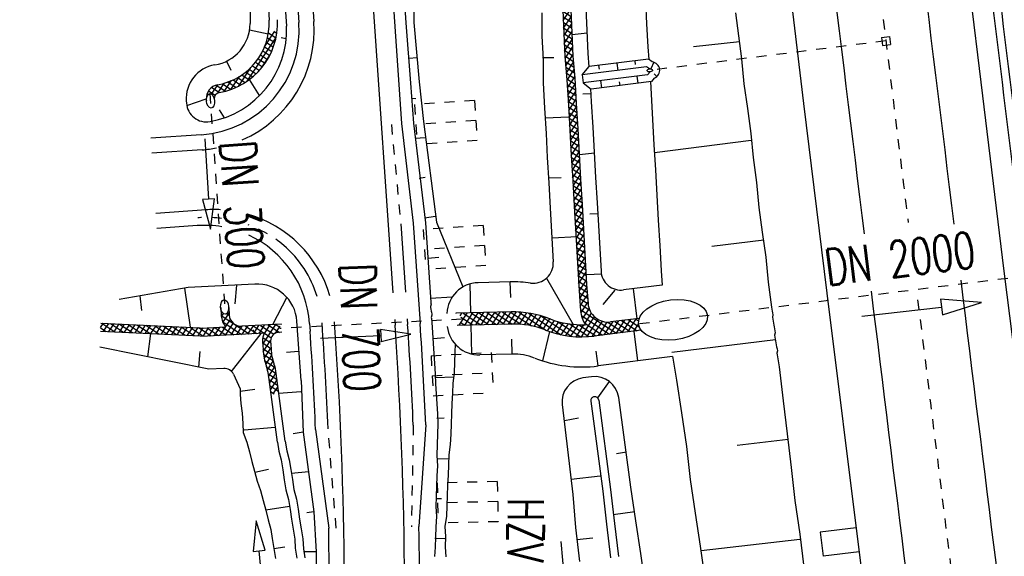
# Model space of a CAD drawing. Extents: x 447827 to 448299, y 438389 to 439851.
# Tile 85 of 116: x 447906 to 447956, y 439518 to 439544. Entities that reach past the tile are written whole.
import ezdxf

# ---------------------------------------------------------------- set-up
doc = ezdxf.new("R2010")
doc.units = 0
doc.header["$LTSCALE"] = 2
doc.header["$MEASUREMENT"] = 0
for name, pattern in [('ACAD_ISO03W100', [0.5, 0.25, -0.25]), ('ACAD_ISO05W100', [0.5, 0.25, -0.25]), ('ACAD_ISO10W100W', [0.5, 0.25, -0.25]), ('AUSGEZOGEN', [0]), ('PUNKTX2', [0.5, 0.25, -0.25]), ('STRICHLINIEX2', [0.5, 0.25, -0.25])]:
    doc.linetypes.add(name, pattern=pattern)
doc.layers.get('0').update_dxf_attribs({"linetype": 'AUSGEZOGEN'})
for name, color, linetype in [('DB-Bahnachse', 7, 'CONTINUOUS'), ('DB-Boeschungen', 15, 'CONTINUOUS'), ('DB-Durchlässe', 15, 'CONTINUOUS'), ('DB-Gleisachsen', 7, 'CONTINUOUS'), ('DB-GRABEN', 15, 'AUSGEZOGEN'), ('DB-HZV-Stützscheiben', 15, 'CONTINUOUS'), ('DB-Ingenieurbauwerke', 15, 'CONTINUOUS'), ('DB-Kabelanlagen', 15, 'CONTINUOUS'), ('DB-Weg-Boeschungen', 15, 'CONTINUOUS'), ('DB-WEG-DURCHLÄSSE', 15, 'CONTINUOUS'), ('DB-Wege', 15, 'CONTINUOUS'), ('FBRTOP', 250, 'AUSGEZOGEN')]:
    doc.layers.add(name, color=color, linetype=linetype)
doc.styles.add('ROMANS', font='romans.shx', dxfattribs={"width": 0.8})

# ---------------------------------------------------------------- blocks, each defined once
blk = doc.blocks.new('*X322')
at = {"color": 0, "linetype": 'ByBlock'}
for p, q in [((-361082, -171436), (-360430, -170784)), ((-361055, -171091), (-360607, -170643)), ((-361029, -170746), (-360896, -170614)), ((-360465, -171244), (-361024, -170685)), ((-360442, -170948), (-360743, -170648)), ((-360420, -170653), (-360467, -170606)), ((-361109, -171781), (-360456, -171129)), ((-360511, -171834), (-361070, -171276)), ((-360488, -171539), (-361047, -170980)), ((-361169, -172477), (-360510, -171818)), ((-361137, -172128), (-360483, -171474)), ((-360534, -172130), (-361093, -171571)), ((-361200, -172827), (-360537, -172163)), ((-360580, -172720), (-361140, -172160)), ((-360557, -172425), (-361115, -171866)), ((-361231, -173176), (-360563, -172508)), ((-360639, -173298), (-361192, -172744)), ((-360603, -173015), (-361166, -172452)), ((-361436, -174018), (-360625, -173207)), ((-361302, -173565), (-360590, -172853)), ((-360687, -173567), (-361219, -173036)), ((-361684, -174584), (-360693, -173592)), ((-360821, -174070), (-361307, -173584)), ((-360748, -173824), (-361251, -173322)), ((-362125, -175343), (-360806, -174024)), ((-360995, -174532), (-361456, -174071)), ((-360903, -174306), (-361375, -173834)), ((-362375, -175911), (-360994, -174530)), ((-361322, -175160), (-361760, -174722)), ((-361205, -174959), (-361649, -174515)), ((-361096, -174750), (-361547, -174298)), ((-362520, -176374), (-361349, -175203)), ((-361560, -175558), (-362001, -175117)), ((-361445, -175355), (-361880, -174920)), ((-361763, -175992), (-362219, -175535)), ((-361667, -175770), (-362114, -175322)), ((-362608, -176781), (-361723, -175895)), ((-361986, -176723), (-362480, -176229)), ((-361924, -176467), (-362403, -175988)), ((-361849, -176224), (-362316, -175757)), ((-362678, -177168), (-361903, -176393)), ((-362036, -176991), (-362547, -176481)), ((-362817, -177943), (-362074, -177201)), ((-362747, -177556), (-362004, -176813)), ((-362133, -177531), (-362650, -177014)), ((-362085, -177261), (-362602, -176744)), ((-362886, -178331), (-362143, -177589)), ((-362230, -178071), (-362747, -177554)), ((-362181, -177801), (-362698, -177284)), ((-362955, -178719), (-362213, -177976)), ((-362326, -178610), (-362843, -178093)), ((-362278, -178340), (-362795, -177823)), ((-363025, -179106), (-362282, -178364)), ((-362423, -179150), (-362940, -178633)), ((-362375, -178880), (-362892, -178363)), ((-362925, -179284), (-363037, -179173)), ((-362471, -179420), (-362988, -178903)), ((-362851, -179251), (-362352, -178751)), ((-362600, -179318), (-362421, -179139)), ((-363079, -179449), (-363085, -179443))]:
    blk.add_line(p, q, dxfattribs=at)
blk = doc.blocks.new('*X323')
at = {"color": 0, "linetype": 'ByBlock'}
for p, q in [((-392871, -168859), (-392594, -168583)), ((-392642, -168977), (-392867, -168752)), ((-392270, -169031), (-392740, -168562)), ((-392667, -168974), (-392316, -168623)), ((-392389, -169014), (-392039, -168664)), ((-391897, -169086), (-392367, -168616)), ((-392111, -169055), (-391761, -168704)), ((-391524, -169141), (-391995, -168670)), ((-391834, -169096), (-391483, -168744)), ((-391150, -169196), (-391623, -168724)), ((-391557, -169136), (-391205, -168785)), ((-391280, -169177), (-390927, -168825)), ((-390777, -169252), (-391251, -168778)), ((-391002, -169218), (-390649, -168865)), ((-390404, -169307), (-390878, -168832)), ((-390725, -169259), (-390371, -168906)), ((-390030, -169362), (-390506, -168886)), ((-390448, -169300), (-390094, -168946)), ((-390171, -169341), (-389816, -168986)), ((-389657, -169417), (-390134, -168940)), ((-389893, -169382), (-389538, -169027)), ((-389285, -169471), (-389762, -168994)), ((-389616, -169423), (-389260, -169067)), ((-388913, -169525), (-389389, -169048)), ((-389338, -169463), (-388982, -169107)), ((-389060, -169503), (-388704, -169148)), ((-388541, -169579), (-389017, -169102)), ((-388782, -169544), (-388426, -169188)), ((-388168, -169633), (-388645, -169156)), ((-388504, -169584), (-388149, -169228)), ((-387796, -169687), (-388273, -169210)), ((-388226, -169624), (-387871, -169269)), ((-387949, -169665), (-387593, -169309)), ((-387424, -169741), (-387900, -169264)), ((-387671, -169705), (-387315, -169349)), ((-387052, -169795), (-387528, -169318)), ((-386679, -169849), (-387156, -169373)), ((-387393, -169745), (-387038, -169390)), ((-387115, -169786), (-386760, -169431)), ((-386837, -169826), (-386483, -169472)), ((-386307, -169903), (-386782, -169428)), ((-386559, -169866), (-386206, -169513)), ((-385935, -169957), (-386409, -169483)), ((-386281, -169907), (-385929, -169554)), ((-385563, -170011), (-386036, -169538)), ((-386004, -169947), (-385651, -169595)), ((-385726, -169988), (-385374, -169636)), ((-385190, -170065), (-385662, -169593)), ((-385448, -170028), (-385097, -169677)), ((-384818, -170119), (-385289, -169648)), ((-385170, -170068), (-384820, -169718)), ((-384459, -170160), (-384916, -169704)), ((-384892, -170109), (-384534, -169751)), ((-384609, -170143), (-384248, -169783)), ((-384101, -170200), (-384553, -169748)), ((-384323, -170175), (-383962, -169815)), ((-383743, -170240), (-384194, -169789)), ((-384036, -170207), (-383676, -169847)), ((-383370, -170294), (-383836, -169829)), ((-383750, -170239), (-383399, -169888)), ((-383471, -170279), (-383124, -169931)), ((-382993, -170353), (-383469, -169878)), ((-383196, -170322), (-382849, -169974)), ((-382616, -170412), (-383092, -169936)), ((-382921, -170364), (-382573, -170017)), ((-382240, -170471), (-382715, -169995)), ((-382645, -170407), (-382298, -170060)), ((-382370, -170450), (-382023, -170103)), ((-381863, -170529), (-382338, -170054)), ((-382095, -170493), (-381747, -170146)), ((-381486, -170588), (-381961, -170112)), ((-381819, -170536), (-381472, -170189)), ((-381122, -170634), (-381584, -170171)), ((-381544, -170579), (-381190, -170225)), ((-381265, -170618), (-380904, -170257)), ((-380763, -170674), (-381215, -170222)), ((-380979, -170650), (-380618, -170289)), ((-380405, -170714), (-380856, -170263)), ((-380693, -170682), (-380332, -170321)), ((-380036, -170764), (-380498, -170303)), ((-379657, -170826), (-380136, -170346)), ((-380406, -170714), (-380052, -170360)), ((-380125, -170750), (-379777, -170402)), ((-379851, -170794), (-379501, -170445)), ((-379277, -170887), (-379759, -170405)), ((-379577, -170839), (-379226, -170488)), ((-378899, -170947), (-379382, -170464)), ((-379303, -170883), (-378951, -170531)), ((-379028, -170927), (-378675, -170574)), ((-378522, -171006), (-379006, -170522)), ((-378753, -170970), (-378400, -170617)), ((-378145, -171064), (-378629, -170581)), ((-378478, -171013), (-378125, -170660)), ((-377779, -171113), (-378252, -170640)), ((-378202, -171055), (-377847, -170700)), ((-377925, -171096), (-377561, -170732)), ((-377421, -171153), (-377877, -170696)), ((-377639, -171128), (-377274, -170764)), ((-377062, -171193), (-377519, -170737)), ((-377353, -171160), (-376988, -170796)), ((-376697, -171240), (-377160, -170777)), ((-377067, -171193), (-376705, -170831)), ((-376321, -171298), (-376802, -170817)), ((-376782, -171226), (-376429, -170873)), ((-376507, -171269), (-376154, -170916)), ((-375944, -171357), (-376427, -170874)), ((-376232, -171312), (-375879, -170959)), ((-375567, -171416), (-376050, -170932)), ((-375956, -171355), (-375603, -171002)), ((-375681, -171398), (-375328, -171045)), ((-375190, -171474), (-375673, -170991)), ((-375406, -171441), (-375053, -171088)), ((-374813, -171533), (-375296, -171050)), ((-375130, -171484), (-374777, -171131)), ((-374441, -171587), (-374919, -171109)), ((-374855, -171527), (-374502, -171174)), ((-374580, -171569), (-374218, -171207)), ((-374083, -171627), (-374542, -171167)), ((-374295, -171603), (-373933, -171241)), ((-373724, -171667), (-374180, -171212)), ((-374009, -171635), (-373648, -171274)), ((-373365, -171708), (-373820, -171254)), ((-373723, -171667), (-373363, -171307)), ((-372993, -171762), (-373460, -171295)), ((-373437, -171699), (-373085, -171347)), ((-373158, -171738), (-372807, -171388)), ((-372621, -171816), (-373090, -171347)), ((-372880, -171779), (-372529, -171428)), ((-372248, -171870), (-372718, -171401)), ((-372602, -171819), (-372251, -171468)), ((-371876, -171924), (-372346, -171455)), ((-372324, -171859), (-371974, -171509)), ((-372046, -171900), (-371696, -171549)), ((-371504, -171978), (-371973, -171509)), ((-371768, -171940), (-371418, -171589)), ((-371132, -172032), (-371601, -171563)), ((-371490, -171980), (-371140, -171630)), ((-370759, -172086), (-371229, -171617)), ((-371213, -172021), (-370862, -171670)), ((-370935, -172061), (-370584, -171711)), ((-370387, -172140), (-370857, -171671)), ((-370657, -172101), (-370306, -171751)), ((-370015, -172195), (-370484, -171725)), ((-370379, -172142), (-370029, -171791)), ((-369643, -172249), (-370112, -171779)), ((-370101, -172182), (-369751, -171832)), ((-369823, -172222), (-369473, -171872)), ((-369270, -172303), (-369740, -171833)), ((-369545, -172263), (-369195, -171912)), ((-368898, -172357), (-369368, -171887)), ((-369268, -172303), (-368917, -171953)), ((-368526, -172411), (-368995, -171941)), ((-368990, -172343), (-368639, -171993)), ((-368712, -172384), (-368361, -172033)), ((-368154, -172465), (-368623, -171995)), ((-368434, -172424), (-368084, -172074)), ((-367781, -172519), (-368251, -172049)), ((-368156, -172464), (-367806, -172114)), ((-367409, -172573), (-367879, -172103)), ((-367878, -172505), (-367528, -172154)), ((-367601, -172545), (-367250, -172195)), ((-367037, -172627), (-367506, -172157)), ((-367323, -172585), (-366972, -172235)), ((-366664, -172681), (-367134, -172212)), ((-367045, -172626), (-366695, -172276)), ((-366767, -172666), (-366417, -172316)), ((-366292, -172736), (-366762, -172266)), ((-361140, -172160), (-361150, -172150)), ((-361147, -172138), (-361137, -172128)), ((-366489, -172707), (-366139, -172356)), ((-365919, -172790), (-366389, -172320)), ((-366212, -172747), (-365861, -172397)), ((-365547, -172844), (-366017, -172374)), ((-365934, -172788), (-365584, -172437)), ((-365656, -172828), (-365306, -172478)), ((-365174, -172899), (-365644, -172428)), ((-365379, -172869), (-365028, -172518)), ((-364802, -172953), (-365272, -172483)), ((-365101, -172909), (-364750, -172559)), ((-364429, -173007), (-364900, -172537)), ((-364823, -172950), (-364472, -172599)), ((-364546, -172990), (-364195, -172640)), ((-364057, -173062), (-364527, -172591)), ((-364268, -173031), (-363917, -172680)), ((-363684, -173116), (-364155, -172645)), ((-363990, -173071), (-363639, -172720)), ((-363312, -173170), (-363782, -172700)), ((-363712, -173112), (-363361, -172761)), ((-363435, -173152), (-363082, -172800)), ((-362945, -173219), (-363410, -172754)), ((-362580, -173266), (-363041, -172805)), ((-362028, -173337), (-361169, -172477)), ((-361219, -173036), (-361532, -172722)), ((-361192, -172744), (-361367, -172570)), ((-361166, -172452), (-361237, -172381)), ((-363156, -173192), (-362800, -172836)), ((-362874, -173228), (-362518, -172872)), ((-362214, -173313), (-362676, -172852)), ((-362592, -173264), (-362236, -172908)), ((-362310, -173301), (-361899, -172889)), ((-361855, -173354), (-362310, -172899)), ((-361555, -173336), (-361986, -172905)), ((-361304, -173268), (-361736, -172837)), ((-361728, -173354), (-361200, -172827)), ((-361334, -173279), (-361231, -173176))]:
    blk.add_line(p, q, dxfattribs=at)
blk = doc.blocks.new('*X326')
at = {"color": 0, "linetype": 'ByBlock'}
for p, q in [((-364392, -188747), (-363915, -188270)), ((-364335, -188371), (-364168, -188204)), ((-363504, -189206), (-364335, -188375)), ((-364291, -188101), (-364293, -188098)), ((-363921, -188470), (-364214, -188178)), ((-363900, -188173), (-363908, -188165)), ((-364449, -189122), (-363891, -188564)), ((-364068, -189278), (-364419, -188927)), ((-363964, -189064), (-364377, -188651)), ((-364027, -189018), (-363741, -188732)), ((-363826, -189135), (-363493, -188803)), ((-363132, -189260), (-363607, -188785)), ((-363568, -189196), (-363217, -188845)), ((-363292, -189238), (-362929, -188875)), ((-362795, -189278), (-363231, -188843)), ((-363007, -189271), (-362607, -188871)), ((-362493, -189262), (-362878, -188877)), ((-362694, -189276), (-362252, -188834)), ((-362205, -189232), (-362569, -188868)), ((-362344, -189244), (-361935, -188835)), ((-361879, -189240), (-362283, -188836)), ((-362013, -189231), (-361637, -188856)), ((-361537, -189264), (-361968, -188833)), ((-361715, -189251), (-361340, -188876)), ((-361195, -189287), (-361626, -188857)), ((-361417, -189272), (-361042, -188897)), ((-360975, -189189), (-361284, -188880)), ((-364563, -189873), (-364086, -189395)), ((-364506, -189497), (-364029, -189020)), ((-364152, -189831), (-364503, -189479)), ((-364110, -189554), (-364461, -189203)), ((-361120, -189293), (-360975, -189148)), ((-365321, -190948), (-364143, -189771)), ((-364194, -190107), (-364545, -189756)), ((-364994, -190939), (-364200, -190146)), ((-364320, -190935), (-364820, -190435)), ((-364278, -190659), (-364670, -190268)), ((-364236, -190383), (-364587, -190032)), ((-365620, -190908), (-365632, -190897)), ((-365601, -190911), (-365583, -190893)), ((-365539, -190530), (-365526, -190517)), ((-365255, -190955), (-365395, -190815)), ((-365361, -190671), (-365245, -190554)), ((-364960, -190932), (-365352, -190540)), ((-364727, -190847), (-365035, -190539)), ((-364792, -191374), (-364314, -190896)), ((-364735, -190998), (-364257, -190521)), ((-364362, -191211), (-364714, -190860)), ((-364849, -191749), (-364371, -191272)), ((-364446, -191764), (-364798, -191413)), ((-364404, -191488), (-364756, -191136)), ((-364955, -192174), (-364429, -191647)), ((-364569, -192278), (-364898, -191948)), ((-364505, -192024), (-364840, -191689)), ((-365063, -192600), (-364511, -192047)), ((-364633, -192532), (-364963, -192202)), ((-365278, -193451), (-364726, -192899)), ((-365171, -193025), (-364618, -192473)), ((-364762, -193040), (-365091, -192710)), ((-364697, -192786), (-365027, -192456)), ((-365386, -193877), (-364834, -193325)), ((-364890, -193548), (-365219, -193218)), ((-364826, -193294), (-365155, -192964)), ((-365494, -194303), (-364941, -193751)), ((-365018, -194056), (-365348, -193726)), ((-364954, -193802), (-365284, -193472)), ((-365601, -194729), (-365049, -194177)), ((-365147, -194564), (-365476, -194234)), ((-365083, -194310), (-365412, -193980)), ((-365709, -195155), (-365157, -194603)), ((-365275, -195072), (-365605, -194742)), ((-365211, -194818), (-365540, -194488)), ((-365817, -195581), (-365264, -195028)), ((-365404, -195580), (-365733, -195250)), ((-365339, -195326), (-365669, -194996)), ((-366032, -196432), (-365480, -195880)), ((-365924, -196006), (-365372, -195454)), ((-365532, -196087), (-365861, -195758)), ((-365468, -195833), (-365797, -195504)), ((-366139, -196858), (-365587, -196306)), ((-365660, -196595), (-365990, -196266)), ((-365596, -196341), (-365926, -196012)), ((-365933, -196959), (-366118, -196774)), ((-365725, -196849), (-366054, -196520)), ((-365924, -196961), (-365695, -196732))]:
    blk.add_line(p, q, dxfattribs=at)
blk = doc.blocks.new('*X327')
at = {"color": 0, "linetype": 'ByBlock'}
for p, q in [((-378669, -185523), (-378562, -185416)), ((-378016, -186149), (-378669, -185496)), ((-378653, -185825), (-378333, -185505)), ((-376510, -187336), (-378348, -185499)), ((-378661, -185823), (-378669, -185814)), ((-378429, -185919), (-378118, -185608)), ((-378218, -186026), (-377914, -185722)), ((-378020, -186147), (-377721, -185848)), ((-377834, -186279), (-377539, -185984)), ((-376974, -186554), (-377566, -185963)), ((-377661, -186424), (-377368, -186131)), ((-377499, -186580), (-377207, -186288)), ((-377348, -186748), (-377056, -186455)), ((-377210, -186927), (-376915, -186632)), ((-376343, -187822), (-377146, -187019)), ((-377083, -187119), (-376785, -186821)), ((-376969, -187323), (-376666, -187020)), ((-376868, -187540), (-376558, -187230)), ((-376782, -187772), (-376463, -187453)), ((-376262, -188221), (-376819, -187664)), ((-376712, -188021), (-376381, -187690)), ((-376661, -188288), (-376314, -187941)), ((-376230, -188571), (-376693, -188109)), ((-376220, -188900), (-376640, -188480)), ((-376633, -188578), (-376264, -188209)), ((-376628, -188891), (-376234, -188497)), ((-376227, -189211), (-376630, -188808)), ((-376558, -189139), (-376228, -188810)), ((-376424, -189324), (-376141, -189040)), ((-376239, -189456), (-376210, -189427)), ((-375988, -189132), (-376000, -189119)), ((-375915, -189133), (-375915, -189133)), ((-375990, -189526), (-375990, -189525))]:
    blk.add_line(p, q, dxfattribs=at)
blk = doc.blocks.new('ELIPPSE')
at = {"color": 0, "linetype": 'ByBlock'}
blk.add_circle((0, 0), 1, dxfattribs=at)
blk = doc.blocks.new('ELARC182')
at = {"color": 0, "linetype": 'ByBlock'}
blk.add_arc((0, 0), 1, 292.64448, 72.5673, dxfattribs=at)

msp = doc.modelspace()

# ---------------------------------------------------------------- linework, layer by layer
at = {"layer": 'DB-Bahnachse', "linetype": 'ACAD_ISO10W100W'}
for start_param, end_param in [(1.490686, 1.491855), (1.492153, 1.494281)]:
    msp.add_ellipse((460849.731, 441121.778), major_axis=(-2599.679, 12733.592), ratio=1, start_param=start_param, end_param=end_param, dxfattribs=at)
at = {"layer": 'DB-Boeschungen', "linetype": 'Continuous'}
for p, q in [((447937.691, 439545.429), (447937.745, 439544.271)), ((447942.17, 439544.807), (447942.323, 439543.666)), ((447937.745, 439544.271), (447937.8, 439543.112)), ((447942.323, 439543.666), (447942.476, 439542.525)), ((447942.375, 439543.371), (447940.085, 439543.114)), ((447937.8, 439543.112), (447937.856, 439542.487)), ((447942.476, 439542.525), (447942.597, 439541.277)), ((447937.934, 439541.383), (447937.967, 439540.755)), ((447942.597, 439541.277), (447942.767, 439540.038)), ((447937.967, 439540.755), (447938.039, 439539.498)), ((447942.767, 439540.038), (447942.938, 439538.798)), ((447938.039, 439539.498), (447938.111, 439538.241)), ((447942.938, 439538.798), (447943.05, 439537.6)), ((447938.111, 439538.241), (447938.183, 439536.984)), ((447942.95, 439538.445), (447938.132, 439537.839)), ((447943.05, 439537.6), (447943.221, 439536.36)), ((447938.183, 439536.984), (447938.255, 439535.727)), ((447943.221, 439536.36), (447943.342, 439535.112)), ((447938.255, 439535.727), (447938.327, 439534.471)), ((447943.342, 439535.112), (447943.513, 439533.873)), ((447938.327, 439534.471), (447938.399, 439533.214)), ((447943.513, 439533.873), (447943.683, 439532.633)), ((447943.583, 439533.479), (447940.997, 439533.17)), ((447938.399, 439533.214), (447938.471, 439531.957)), ((447943.683, 439532.633), (447943.804, 439531.385)), ((447938.471, 439531.957), (447938.512, 439531.236)), ((447943.804, 439531.385), (447943.975, 439530.146)), ((447943.975, 439530.146), (447943.993, 439530.048)), ((447943.993, 439530.048), (447944.01, 439529.949)), ((447944.01, 439529.949), (447944.028, 439529.851)), ((447944.045, 439529.752), (447944.014, 439529.645)), ((447944.014, 439529.645), (447944.031, 439529.547)), ((447944.028, 439529.851), (447944.045, 439529.752)), ((447944.031, 439529.547), (447944.049, 439529.448)), ((447944.049, 439529.448), (447944.066, 439529.35)), ((447944.066, 439529.35), (447944.084, 439529.251)), ((447944.084, 439529.251), (447944.102, 439529.153)), ((447944.102, 439529.153), (447944.119, 439529.054)), ((447944.119, 439529.054), (447944.137, 439528.956)), ((447944.137, 439528.956), (447944.154, 439528.857)), ((447944.167, 439528.504), (447938.995, 439527.885)), ((447944.154, 439528.857), (447944.123, 439528.75)), ((447944.123, 439528.75), (447944.14, 439528.652)), ((447944.14, 439528.652), (447944.158, 439528.553)), ((447944.158, 439528.553), (447944.175, 439528.455)), ((447944.175, 439528.455), (447944.193, 439528.356)), ((447944.193, 439528.356), (447944.211, 439528.258)), ((447944.211, 439528.258), (447944.228, 439528.16)), ((447944.228, 439528.16), (447944.246, 439528.061)), ((447944.263, 439527.963), (447944.232, 439527.855)), ((447944.246, 439528.061), (447944.263, 439527.963)), ((447939.03, 439527.688), (447939.048, 439527.59)), ((447939.048, 439527.59), (447939.065, 439527.492)), ((447939.065, 439527.492), (447939.083, 439527.393)), ((447944.232, 439527.855), (447944.249, 439527.757)), ((447944.249, 439527.757), (447944.267, 439527.659)), ((447944.267, 439527.659), (447944.284, 439527.56)), ((447944.284, 439527.56), (447944.302, 439527.462)), ((447944.302, 439527.462), (447944.319, 439527.363)), ((447939.083, 439527.393), (447939.1, 439527.295)), ((447939.1, 439527.295), (447939.118, 439527.196)), ((447939.118, 439527.196), (447939.135, 439527.098)), ((447939.135, 439527.098), (447939.153, 439526.999)), ((447939.153, 439526.999), (447939.171, 439526.901)), ((447944.319, 439527.363), (447944.337, 439527.265)), ((447944.337, 439527.265), (447944.355, 439527.166)), ((447944.355, 439527.166), (447944.555, 439525.475)), ((447939.171, 439526.901), (447939.188, 439526.803)), ((447939.188, 439526.803), (447939.206, 439526.704)), ((447939.206, 439526.704), (447939.223, 439526.606)), ((447939.223, 439526.606), (447939.241, 439526.507)), ((447939.241, 439526.507), (447939.482, 439524.874)), ((447944.555, 439525.475), (447944.747, 439523.833)), ((447939.482, 439524.874), (447939.731, 439523.192)), ((447944.799, 439523.538), (447942.263, 439523.237)), ((447944.747, 439523.833), (447944.947, 439522.142)), ((447939.731, 439523.192), (447939.923, 439521.55)), ((447944.947, 439522.142), (447945.139, 439520.5)), ((447939.923, 439521.55), (447940.173, 439519.868)), ((447945.139, 439520.5), (447945.388, 439518.818)), ((447940.173, 439519.868), (447940.413, 439518.234)), ((447945.388, 439518.818), (447945.58, 439517.176)), ((447940.413, 439518.234), (447940.663, 439516.552)), ((447945.383, 439518.563), (447940.457, 439517.988))]:
    msp.add_line(p, q, dxfattribs=at)
at = {"layer": 'DB-Durchlässe', "linetype": 'STRICHLINIEX2'}
msp.add_line((447965.677, 439532.805), (447937.335, 439529.295), dxfattribs=at)
at = {"layer": 'DB-Durchlässe', "linetype": 'Continuous'}
for p, q in [((447952.403, 439530.545), (447952.494, 439529.75)), ((447954.435, 439530.376), (447952.403, 439530.545)), ((447952.494, 439529.75), (447954.435, 439530.376)), ((447948.474, 439529.692), (447952.448, 439530.148))]:
    msp.add_line(p, q, dxfattribs=at)
at = {"layer": 'DB-Gleisachsen', "linetype": 'Continuous'}
for major_axis, start_param, end_param in [((-2620.727, 12726.98), 1.487891, 1.490194), ((-2608.474, 12734.09), 1.488941, 1.491222), ((-2615.145, 12728.128), 1.490849, 1.493031), ((-2577.649, 12740.366), 1.493864, 1.496046)]:
    msp.add_ellipse((460849.731, 441121.778), major_axis=major_axis, ratio=1, start_param=start_param, end_param=end_param, dxfattribs=at)
at = {"layer": 'DB-GRABEN', "linetype": 'Continuous'}
for p, q in [((447932.519, 439544.811), (447932.524, 439543.643)), ((447933.561, 439544.946), (447933.616, 439543.787)), ((447933.964, 439544.967), (447934.018, 439543.809)), ((447934.711, 439545.05), (447934.757, 439543.94)), ((447932.524, 439543.643), (447932.579, 439542.485)), ((447933.616, 439543.787), (447933.67, 439542.629)), ((447934.018, 439543.809), (447934.073, 439542.65)), ((447934.783, 439543.793), (447934.036, 439543.71)), ((447934.757, 439543.94), (447934.811, 439542.782)), ((447933.67, 439542.629), (447933.774, 439541.479)), ((447934.073, 439542.65), (447934.168, 439541.55)), ((447934.811, 439542.782), (447934.871, 439542.122)), ((447932.561, 439542.583), (447933.12, 439542.582)), ((447932.579, 439542.485), (447932.584, 439541.318)), ((447937.839, 439542.5), (447934.885, 439542.133)), ((447935.351, 439542.19), (447935.375, 439542.012)), ((447936.26, 439542.303), (447936.307, 439541.946)), ((447937.158, 439542.415), (447937.182, 439542.237)), ((447938.02, 439542.371), (447937.839, 439542.5)), ((447938.103, 439542.348), (447937.954, 439542.018)), ((447934.525, 439541.725), (447934.88, 439542.132)), ((447937.744, 439542.125), (447934.525, 439541.725)), ((447934.525, 439541.725), (447934.578, 439541.328)), ((447937.797, 439541.728), (447934.578, 439541.328)), ((447937.258, 439541.662), (447937.305, 439541.305)), ((447937.894, 439542.018), (447937.744, 439542.125)), ((447937.914, 439541.869), (447937.797, 439541.728)), ((447938.114, 439541.764), (447938.248, 439541.64)), ((447932.584, 439541.318), (447932.656, 439540.061)), ((447933.774, 439541.479), (447933.846, 439540.222)), ((447934.168, 439541.55), (447934.24, 439540.293)), ((447934.578, 439541.328), (447934.982, 439541.016)), ((447937.982, 439541.389), (447934.982, 439541.016)), ((447935.451, 439541.437), (447935.498, 439541.08)), ((447936.383, 439541.371), (447936.407, 439541.193)), ((447938.125, 439541.56), (447937.982, 439541.389)), ((447934.966, 439540.778), (447934.563, 439540.757)), ((447934.949, 439541.042), (447934.987, 439540.375)), ((447933.846, 439540.222), (447933.918, 439538.965)), ((447934.24, 439540.293), (447934.312, 439539.036)), ((447934.987, 439540.375), (447935.059, 439539.118)), ((447932.656, 439540.061), (447932.728, 439538.804)), ((447933.853, 439539.614), (447932.695, 439539.56)), ((447932.728, 439538.804), (447932.791, 439537.596)), ((447933.918, 439538.965), (447933.99, 439537.709)), ((447934.312, 439539.036), (447934.384, 439537.779)), ((447935.059, 439539.118), (447935.131, 439537.862)), ((447934.384, 439537.779), (447934.456, 439536.522)), ((447935.14, 439537.812), (447934.393, 439537.73)), ((447935.131, 439537.862), (447935.203, 439536.605)), ((447932.791, 439537.596), (447932.863, 439536.339)), ((447933.99, 439537.709), (447934.062, 439536.452)), ((447932.863, 439536.339), (447932.935, 439535.082)), ((447932.869, 439536.594), (447933.477, 439536.601)), ((447934.062, 439536.452), (447934.134, 439535.195)), ((447934.456, 439536.522), (447934.528, 439535.265)), ((447935.203, 439536.605), (447935.275, 439535.348)), ((447934.528, 439535.265), (447934.755, 439531.277)), ((447935.275, 439535.348), (447935.471, 439531.932)), ((447932.935, 439535.082), (447933.089, 439532.394)), ((447934.134, 439535.195), (447934.36, 439531.214)), ((447935.323, 439534.797), (447934.92, 439534.776)), ((447934.259, 439533.643), (447933.051, 439533.579)), ((447930.948, 439531.4), (447929.345, 439531.361)), ((447930.967, 439530.625), (447930.948, 439531.4)), ((447932.748, 439531.583), (447934.076, 439529.283)), ((447935.505, 439531.783), (447934.749, 439531.749)), ((447928.985, 439529.851), (447928.95, 439531.301)), ((447934.36, 439531.214), (447934.453, 439529.961)), ((447934.755, 439531.277), (447934.826, 439530.323)), ((447936.167, 439530.98), (447935.558, 439530.278)), ((447938.512, 439531.236), (447936.593, 439530.997)), ((447937.079, 439531.057), (447937.253, 439529.567)), ((447930.984, 439529.9), (447928.23, 439529.833)), ((447932.929, 439529.557), (447932.911, 439529.564)), ((447937.375, 439529.583), (447935.947, 439529.404)), ((447930.999, 439529.3), (447928.294, 439529.234)), ((447929.035, 439527.802), (447928.999, 439529.252)), ((447932.575, 439527.458), (447932.92, 439528.923)), ((447932.713, 439528.998), (447932.694, 439529.005)), ((447937.47, 439528.99), (447935.137, 439528.699)), ((447937.308, 439527.458), (447937.122, 439528.946)), ((447931.035, 439527.801), (447931.017, 439528.55)), ((447935.323, 439527.21), (447935.23, 439527.955)), ((447931.035, 439527.801), (447929.432, 439527.762)), ((447939.033, 439527.673), (447935.323, 439527.21)), ((447935.003, 439526.667), (447934.57, 439526.61)), ((447935.882, 439526.437), (447935.301, 439525.619)), ((447934.962, 439525.451), (447935.556, 439520.973)), ((447935.358, 439525.504), (447935.95, 439521.044)), ((447936.351, 439525.636), (447936.943, 439521.17)), ((447933.536, 439525.28), (447934.062, 439520.808)), ((447933.658, 439524.494), (447934.347, 439524.617)), ((447936.734, 439522.911), (447936.242, 439522.823)), ((447935.424, 439521.712), (447933.979, 439521.555)), ((447935.95, 439521.044), (447936.15, 439519.353)), ((447936.943, 439521.17), (447937.193, 439519.488)), ((447934.062, 439520.808), (447934.204, 439519.157)), ((447935.556, 439520.973), (447935.748, 439519.331)), ((447937.163, 439519.94), (447936.071, 439519.796)), ((447934.204, 439519.157), (447934.405, 439517.466)), ((447935.748, 439519.331), (447935.948, 439517.64)), ((447936.15, 439519.353), (447936.342, 439517.711)), ((447937.193, 439519.488), (447937.434, 439517.855)), ((447934.261, 439518.558), (447935.057, 439518.649)), ((447933.472, 439518.451), (447933.81, 439514.465)), ((447937.434, 439517.855), (447937.683, 439516.172))]:
    msp.add_line(p, q, dxfattribs=at)
for centre, major_axis, start_param, end_param in [((447932.091, 439532.336), (-0.707, 0.707), 2.224415, 3.984262), ((447936.469, 439531.989), (-0.707, 0.707), 0.842677, 2.480349), ((447929.383, 439529.761), (-0.321, 1.567), -0.177778, 1.326404), ((447931.106, 439524.901), (-4.596, 4.596), -0.917177, -0.761114), ((447931.106, 439524.901), (-3.536, 3.536), -1.15483, -0.761114), ((447935.849, 439530.064), (-0.99, 0.99), 0.859131, 1.393746), ((447935.823, 439530.397), (-0.707, 0.707), 0.859131, 2.480349), ((447934.518, 439533.66), (-3.111, 3.111), 1.986762, 2.397563), ((447929.393, 439529.361), (-1.131, 1.131), 0.897704, 2.380478), ((447931.106, 439524.901), (-3.111, 3.111), -1.15483, -0.761114), ((447934.518, 439533.66), (-0.998, 4.899), 2.571139, 3.064726), ((447931.106, 439524.901), (-2.051, 2.051), -1.15483, -0.761114), ((447934.518, 439533.66), (-1.3, 6.369), 2.570735, 3.064322), ((447934.728, 439525.42), (-0.849, 0.849), -0.653445, 0.902469), ((447935.161, 439525.478), (-0.849, 0.849), 4.05895, 5.62974), ((447935.16, 439525.478), (-0.141, 0.141), -0.653445, 0.917357), ((447935.16, 439525.478), (-0.141, 0.141), 4.058944, 5.62974)]:
    msp.add_ellipse(centre, major_axis=major_axis, ratio=1, start_param=start_param, end_param=end_param, dxfattribs=at)
at = {"layer": 'DB-HZV-Stützscheiben', "linetype": 'PUNKTX2'}
for p, q in [((447929.161, 439540.447), (447926.168, 439540.24)), ((447926.168, 439540.24), (447926.306, 439538.245)), ((447929.161, 439540.447), (447929.299, 439538.452)), ((447929.299, 439538.452), (447926.306, 439538.245)), ((447929.592, 439534.212), (447926.599, 439534.005)), ((447926.599, 439534.005), (447926.736, 439532.01)), ((447929.592, 439534.212), (447929.729, 439532.217)), ((447929.729, 439532.217), (447926.736, 439532.01)), ((447926.998, 439527.721), (447929.994, 439527.884)), ((447926.998, 439527.721), (447927.107, 439525.724)), ((447929.994, 439527.884), (447930.102, 439525.887)), ((447927.107, 439525.724), (447930.102, 439525.887)), ((447930.298, 439521.447), (447927.299, 439521.378)), ((447927.299, 439521.378), (447927.344, 439519.378)), ((447930.298, 439521.447), (447930.344, 439519.447)), ((447930.344, 439519.447), (447927.344, 439519.378))]:
    msp.add_line(p, q, dxfattribs=at)
at = {"layer": 'DB-HZV-Stützscheiben', "linetype": 'ACAD_ISO05W100'}
for p, q in [((447929.23, 439539.449), (447926.237, 439539.243)), ((447929.66, 439533.214), (447926.668, 439533.008)), ((447927.053, 439526.723), (447930.048, 439526.885)), ((447930.321, 439520.447), (447927.321, 439520.378))]:
    msp.add_line(p, q, dxfattribs=at)
at = {"layer": 'DB-Ingenieurbauwerke', "linetype": 'Continuous'}
for p, q in [((447953.538, 439548.515), (447954.408, 439541.362)), ((447944.703, 439547.441), (447945.573, 439540.288)), ((447949.453, 439543.585), (447949.85, 439543.637)), ((447949.85, 439543.637), (447949.901, 439543.24)), ((447949.453, 439543.585), (447949.505, 439543.188)), ((447949.505, 439543.188), (447949.901, 439543.24)), ((447954.408, 439541.362), (447955.559, 439531.942)), ((447945.573, 439540.288), (447946.728, 439530.834)), ((447955.559, 439531.942), (447957.182, 439519.014)), ((447946.728, 439530.834), (447948.351, 439517.905)), ((447948.192, 439519.142), (447946.406, 439518.922)), ((447946.406, 439518.922), (447946.553, 439517.731)), ((447948.339, 439517.951), (447946.553, 439517.731)), ((447948.35, 439517.915), (447950.433, 439501.009))]:
    msp.add_line(p, q, dxfattribs=at)
at = {"layer": 'DB-Ingenieurbauwerke', "linetype": 'ACAD_ISO03W100'}
msp.add_line((447949.676, 439543.412), (447937.77, 439541.927), dxfattribs=at)
at = {"layer": 'DB-Kabelanlagen', "linetype": 'Continuous'}
for major_axis, start_param, end_param in [((-2617.189, 12724.39), 1.488105, 1.49139), ((-2603.235, 12726.844), 1.489194, 1.492471)]:
    msp.add_ellipse((460849.731, 441121.778), major_axis=major_axis, ratio=1, start_param=start_param, end_param=end_param, dxfattribs=at)
at = {"layer": 'DB-Weg-Boeschungen', "linetype": 'Continuous'}
for p, q in [((447925.405, 439549.322), (447925.742, 439544.313)), ((447926.054, 439549.374), (447926.145, 439544.326)), ((447918.693, 439548.867), (447918.917, 439544.444)), ((447919.526, 439547.885), (447919.796, 439544.155)), ((447917.985, 439546.07), (447917.975, 439544.276)), ((447925.742, 439544.313), (447925.964, 439541.311)), ((447926.145, 439544.326), (447926.409, 439541.381)), ((447917.95, 439543.966), (447918.879, 439543.773)), ((447919.779, 439543.521), (447919.526, 439543.565)), ((447916.803, 439542.402), (447917.011, 439541.959)), ((447925.868, 439542.561), (447926.32, 439542.582)), ((447918.448, 439540.69), (447917.94, 439541.485)), ((447925.964, 439541.311), (447926.129, 439539.312)), ((447926.409, 439541.381), (447926.623, 439539.39)), ((447914.793, 439540.419), (447914.801, 439540.307)), ((447914.816, 439540.19), (447915.789, 439540.532)), ((447915.79, 439540.493), (447915.794, 439540.446)), ((447916.189, 439540.519), (447916.194, 439540.453)), ((447926.032, 439540.562), (447926.238, 439540.544)), ((447916.695, 439539.582), (447916.446, 439539.983)), ((447926.129, 439539.312), (447926.713, 439534.342)), ((447926.623, 439539.39), (447927.264, 439534.379)), ((447926.197, 439538.563), (447926.699, 439538.592)), ((447926.411, 439536.572), (447926.707, 439536.619)), ((447926.674, 439534.589), (447927.218, 439534.675)), ((447926.713, 439534.342), (447926.986, 439530.386)), ((447927.264, 439534.379), (447928.583, 439531.147)), ((447926.839, 439532.59), (447927.39, 439532.627)), ((447914.884, 439531.122), (447911.445, 439530.527)), ((447914.708, 439531.091), (447914.978, 439529.138)), ((447918.214, 439531.29), (447914.884, 439531.122)), ((447917.299, 439531.244), (447917.206, 439530.3)), ((447912.475, 439530.705), (447912.564, 439529.975)), ((447919.801, 439530.631), (447919.099, 439529.264)), ((447926.954, 439530.584), (447928.062, 439530.663)), ((447926.986, 439530.386), (447926.993, 439530.337)), ((447916.507, 439530.125), (447916.535, 439529.716)), ((447916.907, 439530.132), (447916.934, 439529.744)), ((447927.001, 439530.287), (447926.967, 439530.181)), ((447926.967, 439530.181), (447926.975, 439530.131)), ((447926.975, 439530.131), (447926.991, 439530.033)), ((447926.991, 439530.033), (447927.007, 439529.934)), ((447926.993, 439530.337), (447927.001, 439530.287)), ((447927.007, 439529.934), (447927.014, 439529.884)), ((447927.014, 439529.884), (447927.03, 439529.786)), ((447920.525, 439526.477), (447920.31, 439529.437)), ((447927.038, 439529.736), (447927.004, 439529.63)), ((447927.004, 439529.63), (447927.012, 439529.58)), ((447927.012, 439529.58), (447927.02, 439529.531)), ((447927.02, 439529.531), (447927.028, 439529.482)), ((447927.028, 439529.482), (447927.035, 439529.432)), ((447927.03, 439529.786), (447927.038, 439529.736)), ((447927.035, 439529.432), (447927.043, 439529.383)), ((447927.043, 439529.383), (447927.072, 439528.881)), ((447910.514, 439528.944), (447915.838, 439528.698)), ((447910.533, 439529.344), (447915.837, 439529.099)), ((447916.764, 439529.146), (447915.837, 439529.099)), ((447919.533, 439529.286), (447917.563, 439529.186)), ((447918.131, 439528.988), (447918.164, 439528.988)), ((447919.553, 439528.886), (447919.376, 439528.877)), ((447912.882, 439527.658), (447913.02, 439528.828)), ((447918.684, 439528.842), (447915.838, 439528.698)), ((447917.049, 439526.933), (447918.524, 439528.834)), ((447918.598, 439528.437), (447918.618, 439528.035)), ((447918.997, 439528.458), (447919.017, 439528.056)), ((447927.072, 439528.881), (447927.109, 439528.33)), ((447927.119, 439528.585), (447927.67, 439528.621)), ((447915.921, 439527.05), (447910.477, 439528.139)), ((447915.418, 439527.151), (447915.487, 439527.931)), ((447920.389, 439527.924), (447919.789, 439527.88)), ((447927.109, 439528.33), (447927.137, 439527.828)), ((447928.206, 439528.288), (447928.19, 439527.894)), ((447927.137, 439527.828), (447927.166, 439527.327)), ((447928.19, 439527.894), (447928.17, 439527.384)), ((447916.661, 439527.088), (447915.921, 439527.05)), ((447927.166, 439527.327), (447927.195, 439526.825)), ((447928.17, 439527.384), (447928.149, 439526.875)), ((447917.143, 439526.793), (447917.471, 439526.061)), ((447919.333, 439523.409), (447918.885, 439526.776)), ((447919.728, 439523.466), (447919.282, 439526.828)), ((447920.525, 439526.477), (447920.62, 439523.911)), ((447927.195, 439526.825), (447927.224, 439526.323)), ((447927.226, 439526.628), (447928.131, 439526.67)), ((447928.149, 439526.875), (447928.079, 439526.358)), ((447917.471, 439526.061), (447917.487, 439525.794)), ((447917.478, 439525.945), (447918.204, 439526.06)), ((447927.224, 439526.323), (447927.253, 439525.822)), ((447928.079, 439526.358), (447928.058, 439525.848)), ((447917.487, 439525.794), (447917.508, 439525.342)), ((447920.505, 439525.918), (447919.403, 439525.844)), ((447927.253, 439525.822), (447927.281, 439525.32)), ((447928.058, 439525.848), (447928.038, 439525.339)), ((447917.508, 439525.342), (447917.586, 439524.848)), ((447927.281, 439525.32), (447927.31, 439524.818)), ((447928.038, 439525.339), (447928.017, 439524.829)), ((447917.586, 439524.848), (447917.615, 439524.346)), ((447927.292, 439524.613), (447927.646, 439524.618)), ((447927.31, 439524.818), (447927.339, 439524.317)), ((447928.017, 439524.829), (447927.997, 439524.32)), ((447917.615, 439524.346), (447917.636, 439523.894)), ((447919.216, 439524.144), (447917.67, 439524.001)), ((447927.339, 439524.317), (447927.319, 439523.807)), ((447927.997, 439524.32), (447927.976, 439523.81)), ((447917.636, 439523.894), (447917.813, 439523.416)), ((447920.62, 439523.911), (447920.126, 439523.833)), ((447920.62, 439523.911), (447921.147, 439519.944)), ((447927.319, 439523.807), (447927.298, 439523.298)), ((447927.976, 439523.81), (447927.956, 439523.301)), ((447917.813, 439523.416), (447917.94, 439522.93)), ((447919.333, 439523.409), (447919.404, 439522.959)), ((447919.728, 439523.466), (447919.807, 439522.972)), ((447927.298, 439523.298), (447927.285, 439522.739)), ((447927.956, 439523.301), (447927.886, 439522.783)), ((447917.94, 439522.93), (447918.068, 439522.444)), ((447919.404, 439522.959), (447919.524, 439522.522)), ((447919.524, 439522.522), (447919.602, 439522.029)), ((447919.807, 439522.972), (447919.926, 439522.536)), ((447919.926, 439522.536), (447920.005, 439522.042)), ((447927.285, 439522.739), (447927.314, 439522.237)), ((447927.309, 439522.591), (447927.917, 439522.586)), ((447927.886, 439522.783), (447927.865, 439522.274)), ((447918.068, 439522.444), (447918.196, 439521.958)), ((447918.203, 439521.908), (447918.887, 439522.067)), ((447919.602, 439522.029), (447919.68, 439521.535)), ((447920.005, 439522.042), (447920.083, 439521.548)), ((447927.314, 439522.237), (447927.293, 439521.728)), ((447927.865, 439522.274), (447927.844, 439521.764)), ((447918.196, 439521.958), (447918.323, 439521.472)), ((447919.68, 439521.535), (447919.758, 439521.041)), ((447920.883, 439521.928), (447920.036, 439521.844)), ((447920.083, 439521.548), (447920.161, 439521.054)), ((447927.293, 439521.728), (447927.273, 439521.218)), ((447927.844, 439521.764), (447927.824, 439521.255)), ((447918.323, 439521.472), (447918.5, 439520.993)), ((447919.758, 439521.041), (447919.886, 439520.555)), ((447920.161, 439521.054), (447920.289, 439520.568)), ((447927.273, 439521.218), (447927.252, 439520.709)), ((447927.824, 439521.255), (447927.803, 439520.745)), ((447918.5, 439520.993), (447918.628, 439520.507)), ((447919.886, 439520.555), (447919.964, 439520.061)), ((447920.289, 439520.568), (447920.367, 439520.074)), ((447927.252, 439520.709), (447927.232, 439520.199)), ((447927.268, 439520.61), (447927.523, 439520.6)), ((447927.803, 439520.745), (447927.783, 439520.236)), ((447918.628, 439520.507), (447918.755, 439520.021)), ((447919.94, 439520.209), (447918.755, 439520.021)), ((447919.964, 439520.061), (447920.042, 439519.567)), ((447920.367, 439520.074), (447920.445, 439519.58)), ((447927.232, 439520.199), (447927.261, 439519.698)), ((447927.783, 439520.236), (447927.762, 439519.726)), ((447918.755, 439520.021), (447918.883, 439519.535)), ((447920.042, 439519.567), (447920.12, 439519.073)), ((447920.445, 439519.58), (447920.523, 439519.086)), ((447921.147, 439519.944), (447920.801, 439519.89)), ((447921.147, 439519.944), (447921.262, 439517.938)), ((447927.261, 439519.698), (447927.24, 439519.188)), ((447927.762, 439519.726), (447927.692, 439519.209)), ((447918.276, 439519.486), (447918.123, 439517.964)), ((447918.72, 439518.022), (447918.276, 439519.486)), ((447918.883, 439519.535), (447919.01, 439519.049)), ((447920.12, 439519.073), (447920.199, 439518.579)), ((447920.523, 439519.086), (447920.601, 439518.593)), ((447927.24, 439519.188), (447927.219, 439518.679)), ((447927.692, 439519.209), (447927.721, 439518.707)), ((447919.01, 439519.049), (447919.081, 439518.605)), ((447919.081, 439518.605), (447919.159, 439518.111)), ((447920.199, 439518.579), (447920.22, 439518.127)), ((447920.601, 439518.593), (447920.63, 439518.091)), ((447927.178, 439518.621), (447927.687, 439518.601)), ((447927.219, 439518.679), (447927.199, 439518.169)), ((447927.721, 439518.707), (447927.701, 439518.198)), ((447919.159, 439518.111), (447919.702, 439518.197)), ((447919.159, 439518.111), (447919.237, 439517.617)), ((447920.22, 439518.127), (447920.298, 439517.633)), ((447920.63, 439518.091), (447920.701, 439517.646)), ((447927.199, 439518.169), (447927.17, 439517.709)), ((447927.701, 439518.198), (447927.729, 439517.696)), ((447918.123, 439517.964), (447918.421, 439517.993)), ((447918.421, 439517.993), (447918.72, 439518.022)), ((447918.711, 439515.007), (447918.421, 439517.993)), ((447921.262, 439517.938), (447920.654, 439517.943)), ((447921.262, 439517.938), (447921.287, 439513.943))]:
    msp.add_line(p, q, dxfattribs=at)
for centre, major_axis, start_param, end_param in [((447915.15, 439543.968), (-0.931, 4.556), 3.118584, 4.550985), ((447915.875, 439544.286), (-0.421, 2.057), 3.102144, 4.50596), ((447915.822, 439544.282), (-0.62, 3.037), 3.116632, 4.563052), ((447915.838, 439544.284), (-0.699, 3.429), 3.112379, 4.564728), ((447916.489, 439540.536), (-0.341, 1.666), -0.039467, 1.437988), ((447916.489, 439540.541), (-0.495, 0.495), -0.608953, 0.854372), ((447916.489, 439540.54), (-0.212, 0.212), -0.613428, 0.854372), ((447915.798, 439540.376), (-0.707, 0.707), 0.854372, 2.534725), ((447918.315, 439529.293), (-0.401, 1.959), 4.582851, 6.131694), ((447917.532, 439529.785), (-0.707, 0.707), 0.854372, 1.479447), ((447917.532, 439529.785), (-0.424, 0.424), 0.854372, 2.406742), ((447919.397, 439528.478), (-0.566, 0.566), 0.312347, 0.835945), ((447919.397, 439528.478), (-0.283, 0.283), -0.734851, 0.835945), ((447921.614, 439528.187), (-2.121, 2.121), 0.835945, 1.126907), ((447921.614, 439528.187), (-1.838, 1.838), 0.835945, 1.126907), ((447916.687, 439526.588), (-0.354, 0.354), 4.348999, 5.548334), ((447916.903, 439526.512), (-1.414, 1.414), 4.059033, 4.268499), ((447916.903, 439526.512), (-1.697, 1.697), 4.059033, 4.268499)]:
    msp.add_ellipse(centre, major_axis=major_axis, ratio=1, start_param=start_param, end_param=end_param, dxfattribs=at)
at = {"layer": 'DB-WEG-DURCHLÄSSE', "linetype": 'STRICHLINIEX2'}
for p, q in [((447915.971, 439540.784), (447916.73, 439529.794)), ((447928.519, 439529.54), (447919.449, 439529.081))]:
    msp.add_line(p, q, dxfattribs=at)
at = {"layer": 'DB-WEG-DURCHLÄSSE', "linetype": 'Continuous'}
for p, q in [((447915.717, 439538.524), (447915.903, 439535.53)), ((447915.903, 439535.53), (447915.603, 439535.511)), ((447915.603, 439535.511), (447915.995, 439534.033)), ((447916.202, 439535.548), (447915.903, 439535.53)), ((447915.995, 439534.033), (447916.202, 439535.548)), ((447924.475, 439529.021), (447924.489, 439528.721)), ((447925.987, 439528.788), (447924.475, 439529.021)), ((447921.492, 439528.588), (447924.489, 439528.721)), ((447924.489, 439528.721), (447924.502, 439528.422)), ((447924.502, 439528.422), (447925.987, 439528.788))]:
    msp.add_line(p, q, dxfattribs=at)
at = {"layer": 'DB-Wege', "linetype": 'Continuous'}
for p, q in [((447923.128, 439559.516), (447925.093, 439530.858)), ((447924.119, 439559.685), (447925.516, 439539.304)), ((447919.412, 439558.886), (447920.411, 439544.329)), ((447920.155, 439559.012), (447921.159, 439544.38)), ((447925.516, 439539.304), (447926.108, 439534.333)), ((447915.538, 439538.732), (447913.019, 439538.557)), ((447915.59, 439537.984), (447913.071, 439537.809)), ((447915.782, 439534.99), (447913.278, 439534.816)), ((447925.484, 439534.291), (447925.717, 439530.89)), ((447926.108, 439534.333), (447926.451, 439529.323)), ((447915.335, 439534.207), (447913.33, 439534.067)), ((447925.184, 439529.529), (447925.204, 439529.237)), ((447925.809, 439529.56), (447925.828, 439529.28)), ((447920.938, 439529.329), (447920.964, 439528.947)), ((447921.239, 439524.042), (447921.892, 439519.118)), ((447926.734, 439524.281), (447926.392, 439519.202))]:
    msp.add_line(p, q, dxfattribs=at)
at = {"layer": 'DB-Wege', "linetype": 'PUNKTX2'}
for p, q in [((447925.019, 439539.245), (447925.484, 439534.291)), ((447922.267, 439519.125), (447921.864, 439524.069)), ((447926.11, 439524.254), (447926.017, 439519.195))]:
    msp.add_line(p, q, dxfattribs=at)
at = {"layer": 'DB-Wege', "linetype": 'Continuous'}
for centre, major_axis, start_param, end_param in [((447915.173, 439543.97), (-1.051, 5.144), 3.009713, 4.579333), ((447915.173, 439543.97), (-1.2, 5.879), 3.35352, 4.57948), ((447915.173, 439543.97), (-4.243, 4.243), 2.425836, 2.544114), ((447916.199, 439529.005), (-4.243, 4.243), -0.836652, -0.715757), ((447916.199, 439529.005), (-1.2, 5.879), -1.485886, -0.478073), ((447915.7, 439528.97), (-3.712, 3.712), -0.950877, -0.715757), ((447915.7, 439528.97), (-1.051, 5.144), 4.579347, 5.647169), ((447916.127, 439529.111), (-1.086, 5.302), -1.481259, -0.911062), ((447724.176, 439515.453), (-39.715, 194.486), 4.452209, 4.581351), ((447724.176, 439515.453), (-40.096, 193.132), 4.551247, 4.576154), ((447724.176, 439515.453), (-39.096, 193.974), 4.55706, 4.583847), ((447724.176, 439515.453), (-40.301, 197.429), 4.452081, 4.579489), ((447724.176, 439515.453), (-40.431, 198.04), 4.55456, 4.579467), ((447724.176, 439515.453), (-39.887, 198.788), 4.557926, 4.582833), ((447724.176, 439515.453), (-39.518, 193.761), 4.452504, 4.529734), ((447724.176, 439515.453), (-40.489, 198.156), 4.451839, 4.52937)]:
    msp.add_ellipse(centre, major_axis=major_axis, ratio=1, start_param=start_param, end_param=end_param, dxfattribs=at)
at = {"layer": 'DB-Wege', "linetype": 'PUNKTX2'}
for start_param, end_param in [(-0.906483, -0.708628), (-1.482491, -1.135895)]:
    msp.add_ellipse((447915.821, 439528.644), major_axis=(-4.219, 4.219), ratio=1, start_param=start_param, end_param=end_param, dxfattribs=at)
at = {"layer": 'FBRTOP'}
for points in [[(448034.372, 439384.926, -0.000001), (448050.087, 439286.169, -0.000002), (448057.944, 439236.79), (448081.515, 439088.654, 0.000001), (448091.337, 439026.931, -0.000001), (448101.158, 438965.207, -0.000001), (448105.087, 438940.518, 0.000002), (448109.015, 438915.828, 0.000007), (448110.98, 438903.483, -0.000017)], [(448068.197, 439390.308, -0.000001), (448083.912, 439291.551, -0.000002), (448091.769, 439242.172), (448115.34, 439094.036, 0.000001), (448125.161, 439032.313, -0.000001), (448134.983, 438970.589, -0.000001), (448138.911, 438945.9, 0.000002), (448142.84, 438921.21, 0.000007), (448144.804, 438908.866, -0.000017)]]:
    msp.add_lwpolyline(points, format="xyb", dxfattribs=at)

# ---------------------------------------------------------------- block references
at = {"layer": 'DB-Durchlässe', "color": 15, "linetype": 'Continuous', "xscale": 1.732379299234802, "yscale": 1.00000001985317, "zscale": 0.001, "rotation": 7.060189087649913}
msp.add_blockref('ELIPPSE', (447939.06, 439529.508), dxfattribs=at)
at = {"layer": 'DB-GRABEN', "linetype": 'Continuous', "xscale": 0.001000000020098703, "yscale": 0.0009999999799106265, "zscale": 0.001, "rotation": 281.5433552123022}
for name in ['*X323', '*X322']:
    msp.add_blockref(name, (448176.724, 439210.001), dxfattribs=at)
at = {"layer": 'DB-GRABEN', "color": 15, "linetype": 'Continuous', "xscale": 0.4948842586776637, "yscale": 0.4350785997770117, "zscale": 0.001, "rotation": 4.543354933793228}
msp.add_blockref('ELARC182', (447937.904, 439541.943), dxfattribs=at)
at = {"layer": 'DB-Ingenieurbauwerke', "color": 64, "linetype": 'Continuous', "xscale": 0.1349999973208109, "yscale": 0.07500000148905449, "zscale": 0.001, "rotation": 7.082716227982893}
msp.add_blockref('ELIPPSE', (447937.904, 439541.943), dxfattribs=at)
at = {"layer": 'DB-Weg-Boeschungen', "linetype": 'Continuous', "xscale": 0.001000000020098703, "yscale": 0.0009999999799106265, "zscale": 0.001, "rotation": 281.5433552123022}
for name in ['*X327', '*X326']:
    msp.add_blockref(name, (448176.724, 439210.001), dxfattribs=at)
at = {"layer": 'DB-WEG-DURCHLÄSSE', "color": 15, "linetype": 'Continuous', "xscale": 0.3600000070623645, "yscale": 0.2003323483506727, "zscale": 0.001, "rotation": 95.26225732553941}
for p in [(447915.995, 439540.425), (447916.705, 439530.153)]:
    msp.add_blockref('ELIPPSE', p, dxfattribs=at)

# ---------------------------------------------------------------- texts
at = {"layer": 'DB-Durchlässe', "linetype": 'Continuous', "style": 'ROMANS', "oblique": 0, "width": 0.7}
msp.add_text('DN 2000', height=1.8, rotation=7.0016, dxfattribs=at).set_placement((447946.759, 439531.212))
at = {"layer": 'DB-HZV-Stützscheiben', "linetype": 'Continuous', "style": 'ROMANS', "oblique": 0, "width": 0.7}
msp.add_text('HZV-Stützscheiben', height=1.8, rotation=269.5434, dxfattribs=at).set_placement((447930.827, 439520.658))
at = {"layer": 'DB-WEG-DURCHLÄSSE', "linetype": 'Continuous', "style": 'ROMANS', "oblique": 360, "width": 0.7}
for s, rotation, p in [('DN 300', 274.0016, (447916.449, 439538.382)), ('DN 700', 272.1999, (447922.43, 439532.299))]:
    msp.add_text(s, height=1.8, rotation=rotation, dxfattribs=at).set_placement(p)

doc.saveas('drawing.dxf')
